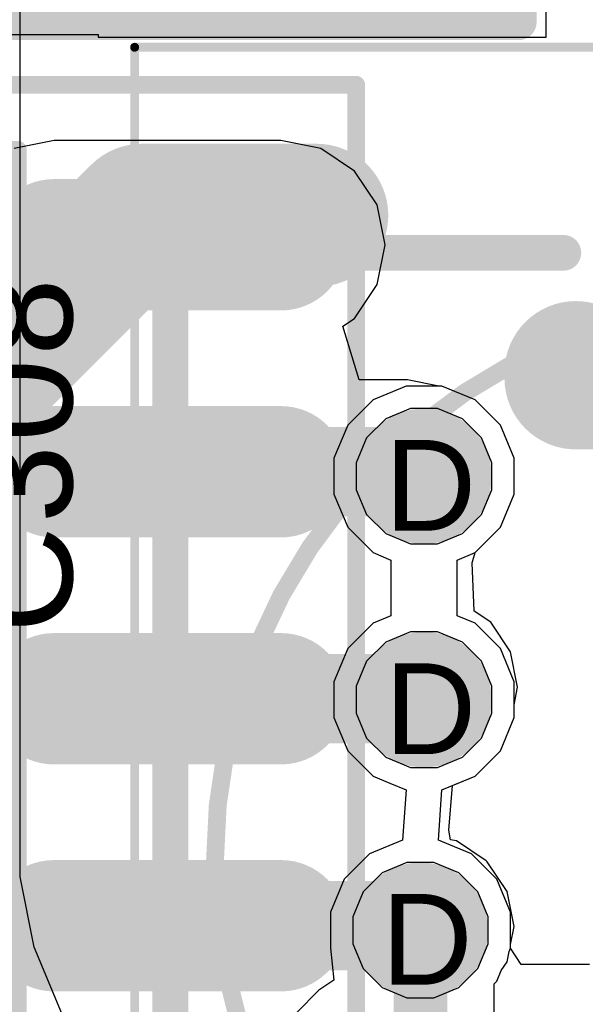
# Model space of a CAD drawing. Header units: inches. Extents: x -6 to 11.2, y -2.2 to 8.3.
# Tile 116 of 256: x 1.732 to 1.856, y 1.944 to 2.16. Entities that reach past the tile are written whole.
import ezdxf

# ---------------------------------------------------------------- set-up
doc = ezdxf.new("R2010")
doc.units = ezdxf.units.IN
doc.header["$MEASUREMENT"] = 0
for name, color, linetype in [('Board Layer Stack Bottom Overlay', 54, 'Continuous'), ('Bottom Comp Body -Top13)-Comp Body -Bot14)', 56, 'Continuous'), ('Bottom Courtyard -Top15)-Courtyard -Bot16)', 56, 'Continuous'), ('Dimension', 6, 'Continuous'), ('Drill Drawing', 1, 'Continuous'), ('Layer  6- Inner', 156, 'Continuous'), ('Layer 1- Top', 1, 'Continuous'), ('Layer 2- GND', 16, 'Continuous'), ('Layer 3- Inner', 16, 'Continuous'), ('Layer 4- Inner', 76, 'Continuous'), ('Layer 5- Inner', 90, 'Continuous'), ('Layer 7- PWR', 76, 'Continuous'), ('Layer 8- Bottom', 5, 'Continuous'), ('Top Assembly', 56, 'Continuous'), ('Top Comp Body -Top13)-Comp Body -Bot14)', 56, 'Continuous'), ('Top Courtyard -Top15)-Courtyard -Bot16)', 56, 'Continuous'), ('Top Overlay', 2, 'Continuous'), ('Top Paste', 8, 'Continuous'), ('Top Solder', 216, 'Continuous'), ('Via Holes', 16, 'Continuous')]:
    doc.layers.add(name, color=color, linetype=linetype)
doc.styles.add('Arial', font='txt', dxfattribs={"height": 0.2})

# ---------------------------------------------------------------- blocks, each defined once
blk = doc.blocks.new('SOIC_8_83')
at = {"layer": 'Layer 1- Top'}
h = blk.add_hatch(color=7, dxfattribs=at)
edge = h.paths.add_edge_path()
edge.add_arc((-0.085, 0.075), 0.0125, 270, 450)
edge.add_line((-0.085, 0.0875), (-0.135, 0.0875))
edge.add_arc((-0.135, 0.075), 0.0125, 90, 270)
edge.add_line((-0.135, 0.0625), (-0.085, 0.0625))
h = blk.add_hatch(color=7, dxfattribs=at)
edge = h.paths.add_edge_path()
edge.add_arc((-0.085, 0.025), 0.0125, 270, 450)
edge.add_line((-0.085, 0.0375), (-0.135, 0.03750000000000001))
edge.add_arc((-0.135, 0.025), 0.0125, 90, 270)
edge.add_line((-0.135, 0.0125), (-0.085, 0.0125))
h = blk.add_hatch(color=7, dxfattribs=at)
edge = h.paths.add_edge_path()
edge.add_arc((-0.085, -0.025), 0.0125, 270, 450)
edge.add_line((-0.085, -0.0125), (-0.135, -0.0125))
edge.add_arc((-0.135, -0.025), 0.0125, 90, 270)
edge.add_line((-0.135, -0.0375), (-0.085, -0.03750000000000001))
h = blk.add_hatch(color=7, dxfattribs=at)
edge = h.paths.add_edge_path()
edge.add_arc((-0.085, -0.075), 0.0125, 270, 450)
edge.add_line((-0.085, -0.0625), (-0.135, -0.0625))
edge.add_arc((-0.135, -0.075), 0.0125, 90, 270)
edge.add_line((-0.135, -0.0875), (-0.085, -0.0875))
at = {"layer": 'Top Paste'}
h = blk.add_hatch(color=8, dxfattribs=at)
edge = h.paths.add_edge_path()
edge.add_arc((-0.085, 0.075), 0.0125, 270, 450)
edge.add_line((-0.085, 0.0875), (-0.135, 0.0875))
edge.add_arc((-0.135, 0.075), 0.0125, 90, 270)
edge.add_line((-0.135, 0.0625), (-0.085, 0.0625))
h = blk.add_hatch(color=8, dxfattribs=at)
edge = h.paths.add_edge_path()
edge.add_arc((-0.085, 0.025), 0.0125, 270, 450)
edge.add_line((-0.085, 0.0375), (-0.135, 0.03750000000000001))
edge.add_arc((-0.135, 0.025), 0.0125, 90, 270)
edge.add_line((-0.135, 0.0125), (-0.085, 0.0125))
h = blk.add_hatch(color=8, dxfattribs=at)
edge = h.paths.add_edge_path()
edge.add_arc((-0.085, -0.025), 0.0125, 270, 450)
edge.add_line((-0.085, -0.0125), (-0.135, -0.0125))
edge.add_arc((-0.135, -0.025), 0.0125, 90, 270)
edge.add_line((-0.135, -0.0375), (-0.085, -0.03750000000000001))
h = blk.add_hatch(color=8, dxfattribs=at)
edge = h.paths.add_edge_path()
edge.add_arc((-0.085, -0.075), 0.0125, 270, 450)
edge.add_line((-0.085, -0.0625), (-0.135, -0.0625))
edge.add_arc((-0.135, -0.075), 0.0125, 90, 270)
edge.add_line((-0.135, -0.0875), (-0.085, -0.0875))
at = {"layer": 'Top Solder'}
h = blk.add_hatch(color=216, dxfattribs=at)
edge = h.paths.add_edge_path()
edge.add_arc((-0.085, 0.075), 0.0144685, 270, 450)
edge.add_line((-0.085, 0.08946849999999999), (-0.135, 0.08946849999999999))
edge.add_arc((-0.135, 0.075), 0.0144685, 90, 270)
edge.add_line((-0.135, 0.0605315), (-0.085, 0.0605315))
h = blk.add_hatch(color=216, dxfattribs=at)
edge = h.paths.add_edge_path()
edge.add_arc((-0.085, 0.025), 0.0144685, 270, 450)
edge.add_line((-0.085, 0.0394685), (-0.135, 0.0394685))
edge.add_arc((-0.135, 0.025), 0.0144685, 90, 270)
edge.add_line((-0.135, 0.0105315), (-0.085, 0.0105315))
h = blk.add_hatch(color=216, dxfattribs=at)
edge = h.paths.add_edge_path()
edge.add_arc((-0.085, -0.025), 0.0144685, 270, 450)
edge.add_line((-0.085, -0.0105315), (-0.135, -0.0105315))
edge.add_arc((-0.135, -0.025), 0.0144685, 90, 270)
edge.add_line((-0.135, -0.0394685), (-0.085, -0.0394685))
h = blk.add_hatch(color=216, dxfattribs=at)
edge = h.paths.add_edge_path()
edge.add_arc((-0.085, -0.075), 0.0144685, 270, 450)
edge.add_line((-0.085, -0.0605315), (-0.135, -0.0605315))
edge.add_arc((-0.135, -0.075), 0.0144685, 90, 270)
edge.add_line((-0.135, -0.08946849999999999), (-0.085, -0.08946849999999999))
at = {"layer": 'Dimension'}
for points in [[(-0.077, 0.0965, 0.003937, 0.003937, 0), (-0.077, -0.0959252, 0.003937, 0.003937, 0)], [(0.076, -0.0959252, 0.003937, 0.003937, 0), (-0.077, -0.0959252, 0.003937, 0.003937, 0)]]:
    blk.add_lwpolyline(points, format="xyseb", dxfattribs=at)
blk.add_lwpolyline([(-0.0779842, -0.0959252, 0.0019685, 0.0019685, 1), (-0.0760158, -0.0959252, 0.0019685, 0.0019685, 1)], format="xyseb", close=True, dxfattribs=at)
blk.add_lwpolyline([(-0.0779842, -0.0959252, 0.0019685, 0.0019685, 1), (-0.0760158, -0.0959252, 0.0019685, 0.0019685, 1)], format="xyseb", close=True, dxfattribs=at)
at = {"layer": 'Top Courtyard -Top15)-Courtyard -Bot16)'}
for points in [[(-0.1515748, 0.1102362, 0.003937, 0.003937, 0), (-0.1515748, -0.1102362, 0.003937, 0.003937, 0)], [(0.1515748, -0.1102362, 0.003937, 0.003937, 0), (-0.1515748, -0.1102362, 0.003937, 0.003937, 0)]]:
    blk.add_lwpolyline(points, format="xyseb", dxfattribs=at)
blk.add_lwpolyline([(-0.152559, -0.1102362, 0.0019685, 0.0019685, 1), (-0.1505906, -0.1102362, 0.0019685, 0.0019685, 1)], format="xyseb", close=True, dxfattribs=at)
blk.add_lwpolyline([(-0.152559, -0.1102362, 0.0019685, 0.0019685, 1), (-0.1505906, -0.1102362, 0.0019685, 0.0019685, 1)], format="xyseb", close=True, dxfattribs=at)
blk = doc.blocks.new('FP_2920L100PR_MFG_86')
at = {"layer": 'Top Assembly'}
for points in [[(0.1732283, -0.1110236, 0.007874, 0.007874, 0), (0.1732283, 0.1110236, 0.007874, 0.007874, 0)], [(-0.1732283, -0.1110236, 0.007874, 0.007874, 0), (0.1732283, -0.1110236, 0.007874, 0.007874, 0)]]:
    blk.add_lwpolyline(points, format="xyseb", dxfattribs=at)
blk.add_lwpolyline([(0.1712598, -0.1110236, 0.003937, 0.003937, 1), (0.1751968, -0.1110236, 0.003937, 0.003937, 1)], format="xyseb", close=True, dxfattribs=at)
blk.add_lwpolyline([(0.1712598, -0.1110236, 0.003937, 0.003937, 1), (0.1751968, -0.1110236, 0.003937, 0.003937, 1)], format="xyseb", close=True, dxfattribs=at)
at = {"layer": 'Top Comp Body -Top13)-Comp Body -Bot14)'}
for points in [[(0.1570866, -0.1070866, 0.007874, 0.007874, 0), (0.1570866, 0.1070866, 0.007874, 0.007874, 0)], [(-0.1570866, -0.1070866, 0.007874, 0.007874, 0), (0.1570866, -0.1070866, 0.007874, 0.007874, 0)]]:
    blk.add_lwpolyline(points, format="xyseb", dxfattribs=at)
blk.add_lwpolyline([(0.1551181, -0.1070866, 0.003937, 0.003937, 1), (0.1590551, -0.1070866, 0.003937, 0.003937, 1)], format="xyseb", close=True, dxfattribs=at)
blk.add_lwpolyline([(0.1551181, -0.1070866, 0.003937, 0.003937, 1), (0.1590551, -0.1070866, 0.003937, 0.003937, 1)], format="xyseb", close=True, dxfattribs=at)
at = {"layer": 'Top Courtyard -Top15)-Courtyard -Bot16)'}
for points in [[(0.1732283, -0.1110236, 0.007874, 0.007874, 0), (0.1732283, 0.1110236, 0.007874, 0.007874, 0)], [(-0.1732283, -0.1110236, 0.007874, 0.007874, 0), (0.1732283, -0.1110236, 0.007874, 0.007874, 0)]]:
    blk.add_lwpolyline(points, format="xyseb", dxfattribs=at)
blk.add_lwpolyline([(0.1712598, -0.1110236, 0.003937, 0.003937, 1), (0.1751968, -0.1110236, 0.003937, 0.003937, 1)], format="xyseb", close=True, dxfattribs=at)
blk.add_lwpolyline([(0.1712598, -0.1110236, 0.003937, 0.003937, 1), (0.1751968, -0.1110236, 0.003937, 0.003937, 1)], format="xyseb", close=True, dxfattribs=at)
at = {"layer": 'Top Overlay'}
blk.add_lwpolyline([(-0.0757874, -0.1070866, 0.007874, 0.007874, 0), (0.0757874, -0.1070866, 0.007874, 0.007874, 0)], format="xyseb", dxfattribs=at)
blk.add_lwpolyline([(0.0738189, -0.1070866, 0.003937, 0.003937, 1), (0.0777559, -0.1070866, 0.003937, 0.003937, 1)], format="xyseb", close=True, dxfattribs=at)
blk = doc.blocks.new('NIC_CAPA2_6_3X7_7_V_74_B_143')
at = {"layer": 'Board Layer Stack Bottom Overlay'}
for points in [[(-0.0984251, 0.1338583, 0.007874, 0.007874, 0), (0.1338583, 0.1338583, 0.007874, 0.007874, 0)], [(0.1338583, 0.1338583, 0.007874, 0.007874, 0), (0.1338583, 0.0472441, 0.007874, 0.007874, 0)]]:
    blk.add_lwpolyline(points, format="xyseb", dxfattribs=at)
for points in [[(0.1318898, 0.1338583, 0.003937, 0.003937, 1), (0.1358268, 0.1338583, 0.003937, 0.003937, 1)], [(0.1318898, 0.1338583, 0.003937, 0.003937, 1), (0.1358268, 0.1338583, 0.003937, 0.003937, 1)], [(0.1318898, 0.0472441, 0.003937, 0.003937, 1), (0.1358268, 0.0472441, 0.003937, 0.003937, 1)]]:
    blk.add_lwpolyline(points, format="xyseb", close=True, dxfattribs=at)
at = {"layer": 'Bottom Comp Body -Top13)-Comp Body -Bot14)'}
blk.add_lwpolyline([(0.1240157, 0, 0.003937, 0.003937, 1), (-0.1240157, 0, 0.003937, 0.003937, 1)], format="xyseb", close=True, dxfattribs=at)
at = {"layer": 'Bottom Courtyard -Top15)-Courtyard -Bot16)'}
for points in [[(-0.1791339, 0.1417323, 0.0019685, 0.0019685, 0), (0.1791339, 0.1417323, 0.0019685, 0.0019685, 0)], [(0.1791339, 0.1417323, 0.0019685, 0.0019685, 0), (0.1791339, -0.1417323, 0.0019685, 0.0019685, 0)]]:
    blk.add_lwpolyline(points, format="xyseb", dxfattribs=at)
blk.add_lwpolyline([(0.1786418, 0.1417323, 0.0009842, 0.0009842, 1), (0.179626, 0.1417323, 0.0009842, 0.0009842, 1)], format="xyseb", close=True, dxfattribs=at)
blk.add_lwpolyline([(0.1786418, 0.1417323, 0.0009842, 0.0009842, 1), (0.179626, 0.1417323, 0.0009842, 0.0009842, 1)], format="xyseb", close=True, dxfattribs=at)

msp = doc.modelspace()

# ---------------------------------------------------------------- hatches: boundary and pattern name
at = {"layer": 'Layer 1- Top'}
h = msp.add_hatch(color=7, dxfattribs=at)
edge = h.paths.add_edge_path()
edge.add_arc((1.8208661, 2.0598425), 0.0098425, 0, 360)
h = msp.add_hatch(color=7, dxfattribs=at)
edge = h.paths.add_edge_path()
edge.add_arc((1.8208661, 2.0106299), 0.0098425, 0, 360)
h = msp.add_hatch(color=7, dxfattribs=at)
edge = h.paths.add_edge_path()
edge.add_arc((1.8200787, 1.9598425), 0.0098425, 0, 360)
at = {"layer": 'Layer 2- GND'}
h = msp.add_hatch(color=7, dxfattribs=at)
edge = h.paths.add_edge_path()
edge.add_arc((1.8208661, 2.0598425), 0.0149212, 0, 360)
h = msp.add_hatch(color=7, dxfattribs=at)
edge = h.paths.add_edge_path()
edge.add_arc((1.8208661, 2.0106299), 0.0149212, 0, 360)
h = msp.add_hatch(color=7, dxfattribs=at)
edge = h.paths.add_edge_path()
edge.add_arc((1.8200787, 1.9598425), 0.0149212, 0, 360)
at = {"layer": 'Layer 4- Inner'}
h = msp.add_hatch(color=7, dxfattribs=at)
edge = h.paths.add_edge_path()
edge.add_arc((1.8208661, 2.0598425), 0.0098425, 0, 360)
h = msp.add_hatch(color=7, dxfattribs=at)
edge = h.paths.add_edge_path()
edge.add_arc((1.8208661, 2.0106299), 0.0098425, 0, 360)
h = msp.add_hatch(color=7, dxfattribs=at)
edge = h.paths.add_edge_path()
edge.add_arc((1.8200787, 1.9598425), 0.0098425, 0, 360)
at = {"layer": 'Layer 7- PWR'}
h = msp.add_hatch(color=7, dxfattribs=at)
edge = h.paths.add_edge_path()
edge.add_arc((1.8208661, 2.0598425), 0.0149212, 0, 360)
h = msp.add_hatch(color=7, dxfattribs=at)
edge = h.paths.add_edge_path()
edge.add_arc((1.8208661, 2.0106299), 0.0149212, 0, 360)
h = msp.add_hatch(color=7, dxfattribs=at)
edge = h.paths.add_edge_path()
edge.add_arc((1.8200787, 1.9598425), 0.0149212, 0, 360)
at = {"layer": 'Layer 8- Bottom'}
h = msp.add_hatch(color=7, dxfattribs=at)
edge = h.paths.add_edge_path()
edge.add_arc((1.8208661, 2.0598425), 0.0098425, 0, 360)
h = msp.add_hatch(color=7, dxfattribs=at)
edge = h.paths.add_edge_path()
edge.add_arc((1.8208661, 2.0106299), 0.0098425, 0, 360)
h = msp.add_hatch(color=7, dxfattribs=at)
edge = h.paths.add_edge_path()
edge.add_arc((1.8200787, 1.9598425), 0.0098425, 0, 360)
at = {"layer": 'Via Holes'}
h = msp.add_hatch(color=7, dxfattribs=at)
edge = h.paths.add_edge_path()
edge.add_arc((1.8208661, 2.0598425), 0.0049212, 0, 360)
h = msp.add_hatch(color=7, dxfattribs=at)
edge = h.paths.add_edge_path()
edge.add_arc((1.8208661, 2.0106299), 0.0049212, 0, 360)
h = msp.add_hatch(color=7, dxfattribs=at)
edge = h.paths.add_edge_path()
edge.add_arc((1.8200787, 1.9598425), 0.0049212, 0, 360)

# ---------------------------------------------------------------- linework, layer by layer
at = {"layer": 'Layer  6- Inner'}
for p, q in [((1.8178981, 2.0747637), (1.8124139, 2.0724921)), ((1.8238341, 2.0747637), (1.8178981, 2.0747637)), ((1.8293183, 2.0724921), (1.8238341, 2.0747637)), ((1.8124139, 2.0724921), (1.8082165, 2.0682947)), ((1.8335157, 2.0682947), (1.8293183, 2.0724921)), ((1.8082165, 2.0682947), (1.8059449, 2.0628105)), ((1.8357873, 2.0628105), (1.8335157, 2.0682947)), ((1.8059449, 2.0628105), (1.8059449, 2.0568745)), ((1.8357873, 2.0568745), (1.8357873, 2.0628105)), ((1.8059449, 2.0568745), (1.8082165, 2.0513903)), ((1.8335157, 2.0513903), (1.8357873, 2.0568745)), ((1.8082165, 2.0513903), (1.8124139, 2.0471929)), ((1.8293183, 2.0471929), (1.8335157, 2.0513903)), ((1.8124139, 2.0471929), (1.8178981, 2.0449213)), ((1.8238341, 2.0449213), (1.8293183, 2.0471929)), ((1.8178981, 2.0449213), (1.8238341, 2.0449213)), ((1.8178981, 2.0255511), (1.8124139, 2.0232795)), ((1.8238341, 2.0255511), (1.8178981, 2.0255511)), ((1.8293183, 2.0232795), (1.8238341, 2.0255511)), ((1.8124139, 2.0232795), (1.8082165, 2.0190821)), ((1.8335157, 2.0190821), (1.8293183, 2.0232795)), ((1.8082165, 2.0190821), (1.8059449, 2.0135979)), ((1.8357873, 2.0135979), (1.8335157, 2.0190821)), ((1.8059449, 2.0135979), (1.8059449, 2.0076619)), ((1.8357873, 2.0076619), (1.8357873, 2.0135979)), ((1.8059449, 2.0076619), (1.8082165, 2.0021777)), ((1.8335157, 2.0021777), (1.8357873, 2.0076619)), ((1.8082165, 2.0021777), (1.8124139, 1.9979803)), ((1.8293183, 1.9979803), (1.8335157, 2.0021777)), ((1.8124139, 1.9979803), (1.8178981, 1.9957087)), ((1.8238341, 1.9957087), (1.8293183, 1.9979803)), ((1.8178981, 1.9957087), (1.8238341, 1.9957087)), ((1.8171107, 1.9747637), (1.8116265, 1.9724921)), ((1.8230467, 1.9747637), (1.8171107, 1.9747637)), ((1.8285309, 1.9724921), (1.8230467, 1.9747637)), ((1.8116265, 1.9724921), (1.8074291, 1.9682947)), ((1.8327283, 1.9682947), (1.8285309, 1.9724921)), ((1.8074291, 1.9682947), (1.8051575, 1.9628105)), ((1.8349999, 1.9628105), (1.8327283, 1.9682947)), ((1.8051575, 1.9628105), (1.8051575, 1.9568745)), ((1.8349999, 1.9568745), (1.8349999, 1.9628105)), ((1.8051575, 1.9568745), (1.8074291, 1.9513903)), ((1.8327283, 1.9513903), (1.8349999, 1.9568745)), ((1.8074291, 1.9513903), (1.8116265, 1.9471929)), ((1.8285309, 1.9471929), (1.8327283, 1.9513903)), ((1.8116265, 1.9471929), (1.8171107, 1.9449213)), ((1.8230467, 1.9449213), (1.8285309, 1.9471929)), ((1.8171107, 1.9449213), (1.8230467, 1.9449213))]:
    msp.add_line(p, q, dxfattribs=at)
at = {"layer": 'Layer 1- Top'}
for p, q in [((1.8477953, 2.1565354), (1.8477953, 2.3394882)), ((1.5885424, 2.1571269), (1.7490551, 2.1571269)), ((1.7490551, 2.1571269), (1.7490551, 2.1565354)), ((1.7490551, 2.1565354), (1.8477953, 2.1565354)), ((1.7393307, 2.1337676), (1.7305516, 2.1320213)), ((1.7893307, 2.1337676), (1.7393307, 2.1337676)), ((1.7981098, 2.1320213), (1.7893307, 2.1337676)), ((1.8055523, 2.1270484), (1.7981098, 2.1320213)), ((1.8105252, 2.1196059), (1.8055523, 2.1270484)), ((1.8122715, 2.1108268), (1.8105252, 2.1196059)), ((1.8105252, 2.1020477), (1.8122715, 2.1108268)), ((1.8055523, 2.0946052), (1.8105252, 2.1020477)), ((1.8029539, 2.092869), (1.8055523, 2.0946052)), ((1.8065368, 2.081058), (1.8029539, 2.092869)), ((1.8172288, 2.081058), (1.8065368, 2.081058)), ((1.8241313, 2.079685), (1.8172288, 2.081058)), ((1.824813, 2.079685), (1.8241313, 2.079685)), ((1.832106, 2.0766641), (1.824813, 2.079685)), ((1.8376877, 2.0710824), (1.832106, 2.0766641)), ((1.8407086, 2.0637894), (1.8376877, 2.0710824)), ((1.8407086, 2.0558956), (1.8407086, 2.0637894)), ((1.8376877, 2.0486026), (1.8407086, 2.0558956)), ((1.8321061, 2.043021), (1.8376877, 2.0486026)), ((1.8314719, 2.0407851), (1.8321061, 2.043021)), ((1.83189, 2.0301472), (1.8314719, 2.0407851)), ((1.8355654, 2.0276914), (1.83189, 2.0301472)), ((1.839951, 2.021128), (1.8355654, 2.0276914)), ((1.841491, 2.0133858), (1.839951, 2.021128)), ((1.8407086, 2.0094524), (1.841491, 2.0133858)), ((1.8407086, 2.006683), (1.8407086, 2.0094524)), ((1.8376877, 1.99939), (1.8407086, 2.006683)), ((1.832106, 1.9938083), (1.8376877, 1.99939)), ((1.8271134, 1.9917403), (1.832106, 1.9938083)), ((1.8263705, 1.9818669), (1.8271134, 1.9917403)), ((1.8267361, 1.9797729), (1.8263705, 1.9818669)), ((1.8280177, 1.979518), (1.8267361, 1.9797729)), ((1.8345811, 1.9751324), (1.8280177, 1.979518)), ((1.834778, 1.9749355), (1.8345811, 1.9751324)), ((1.8391636, 1.9683721), (1.834778, 1.9749355)), ((1.8407036, 1.9606299), (1.8391636, 1.9683721)), ((1.8399212, 1.9566965), (1.8407036, 1.9606299)), ((1.8399212, 1.9558956), (1.8399212, 1.9566965)), ((1.8391636, 1.9528877), (1.8396147, 1.9551557)), ((1.8396147, 1.9551557), (1.8399212, 1.9558956)), ((1.8378788, 1.9509649), (1.8391636, 1.9528877)), ((1.8369003, 1.9486026), (1.8378788, 1.9509649)), ((1.8362958, 1.9479981), (1.8369003, 1.9486026)), ((1.8362958, 1.9145669), (1.8362958, 1.9479981))]:
    msp.add_line(p, q, dxfattribs=at)
for points in [[(1.7206693, 2.1108268, 0.011811, 0.011811, 0), (1.7643307, 2.1108268, 0.011811, 0.011811, 0)], [(1.7643307, 2.0608268, 0.019685, 0.019685, 0), (1.8172288, 2.0608268, 0.019685, 0.019685, 0)], [(1.8172288, 2.0608268, 0.011811, 0.011811, 0), (1.8181102, 2.0617082, 0.011811, 0.011811, 0)], [(1.8181102, 2.0617082, 0.011811, 0.011811, 0), (1.8181102, 2.061811, 0.011811, 0.011811, 0)], [(1.8187008, 2.0108268, 0.019685, 0.019685, 0), (1.8212598, 2.0133858, 0.019685, 0.019685, 0)], [(1.7643307, 2.0108268, 0.019685, 0.019685, 0), (1.8187008, 2.0108268, 0.019685, 0.019685, 0)], [(1.7643307, 1.9608268, 0.019685, 0.019685, 0), (1.8202755, 1.9608268, 0.019685, 0.019685, 0)], [(1.8202755, 1.9608268, 0.019685, 0.019685, 0), (1.8204724, 1.9606299, 0.019685, 0.019685, 0)], [(1.819685, 1.9606299, 0.011811, 0.011811, 0), (1.8200787, 1.9602362, 0.011811, 0.011811, 0)], [(1.8200787, 1.9598425, 0.011811, 0.011811, 0), (1.8200787, 1.9602362, 0.011811, 0.011811, 0)], [(1.8200787, 1.9145669, 0.011811, 0.011811, 0), (1.8200787, 1.9598425, 0.011811, 0.011811, 0)]]:
    msp.add_lwpolyline(points, format="xyseb", dxfattribs=at)
for points in [[(1.761378, 2.1108268, 0.0059055, 0.0059055, 1), (1.7672834, 2.1108268, 0.0059055, 0.0059055, 1)], [(1.7594095, 2.0608268, 0.0098425, 0.0098425, 1), (1.7692519, 2.0608268, 0.0098425, 0.0098425, 1)], [(1.8123076, 2.0608268, 0.0098425, 0.0098425, 1), (1.82215, 2.0608268, 0.0098425, 0.0098425, 1)], [(1.8151575, 2.061811, 0.0059055, 0.0059055, 1), (1.8210629, 2.061811, 0.0059055, 0.0059055, 1)], [(1.8151575, 2.0617082, 0.0059055, 0.0059055, 1), (1.8210629, 2.0617082, 0.0059055, 0.0059055, 1)], [(1.8151575, 2.0617082, 0.0059055, 0.0059055, 1), (1.8210629, 2.0617082, 0.0059055, 0.0059055, 1)], [(1.8142761, 2.0608268, 0.0059055, 0.0059055, 1), (1.8201815, 2.0608268, 0.0059055, 0.0059055, 1)], [(1.8163386, 2.0133858, 0.0098425, 0.0098425, 1), (1.826181, 2.0133858, 0.0098425, 0.0098425, 1)], [(1.7594095, 2.0108268, 0.0098425, 0.0098425, 1), (1.7692519, 2.0108268, 0.0098425, 0.0098425, 1)], [(1.8137796, 2.0108268, 0.0098425, 0.0098425, 1), (1.823622, 2.0108268, 0.0098425, 0.0098425, 1)], [(1.8137796, 2.0108268, 0.0098425, 0.0098425, 1), (1.823622, 2.0108268, 0.0098425, 0.0098425, 1)], [(1.7594095, 1.9608268, 0.0098425, 0.0098425, 1), (1.7692519, 1.9608268, 0.0098425, 0.0098425, 1)], [(1.8153543, 1.9608268, 0.0098425, 0.0098425, 1), (1.8251967, 1.9608268, 0.0098425, 0.0098425, 1)], [(1.8153543, 1.9608268, 0.0098425, 0.0098425, 1), (1.8251967, 1.9608268, 0.0098425, 0.0098425, 1)], [(1.8155512, 1.9606299, 0.0098425, 0.0098425, 1), (1.8253936, 1.9606299, 0.0098425, 0.0098425, 1)], [(1.8167323, 1.9606299, 0.0059055, 0.0059055, 1), (1.8226377, 1.9606299, 0.0059055, 0.0059055, 1)], [(1.817126, 1.9602362, 0.0059055, 0.0059055, 1), (1.8230314, 1.9602362, 0.0059055, 0.0059055, 1)], [(1.817126, 1.9602362, 0.0059055, 0.0059055, 1), (1.8230314, 1.9602362, 0.0059055, 0.0059055, 1)], [(1.817126, 1.9598425, 0.0059055, 0.0059055, 1), (1.8230314, 1.9598425, 0.0059055, 0.0059055, 1)], [(1.817126, 1.9598425, 0.0059055, 0.0059055, 1), (1.8230314, 1.9598425, 0.0059055, 0.0059055, 1)]]:
    msp.add_lwpolyline(points, format="xyseb", close=True, dxfattribs=at)
at = {"layer": 'Layer 3- Inner'}
for p, q in [((1.8178981, 2.0747637), (1.8124139, 2.0724921)), ((1.8238341, 2.0747637), (1.8178981, 2.0747637)), ((1.8293183, 2.0724921), (1.8238341, 2.0747637)), ((1.8124139, 2.0724921), (1.8082165, 2.0682947)), ((1.8335157, 2.0682947), (1.8293183, 2.0724921)), ((1.8082165, 2.0682947), (1.8059449, 2.0628105)), ((1.8357873, 2.0628105), (1.8335157, 2.0682947)), ((1.8059449, 2.0628105), (1.8059449, 2.0568745)), ((1.8357873, 2.0568745), (1.8357873, 2.0628105)), ((1.8059449, 2.0568745), (1.8082165, 2.0513903)), ((1.8335157, 2.0513903), (1.8357873, 2.0568745)), ((1.8082165, 2.0513903), (1.8124139, 2.0471929)), ((1.8293183, 2.0471929), (1.8335157, 2.0513903)), ((1.8124139, 2.0471929), (1.8178981, 2.0449213)), ((1.8238341, 2.0449213), (1.8293183, 2.0471929)), ((1.8178981, 2.0449213), (1.8238341, 2.0449213)), ((1.8178981, 2.0255511), (1.8124139, 2.0232795)), ((1.8238341, 2.0255511), (1.8178981, 2.0255511)), ((1.8293183, 2.0232795), (1.8238341, 2.0255511)), ((1.8124139, 2.0232795), (1.8082165, 2.0190821)), ((1.8335157, 2.0190821), (1.8293183, 2.0232795)), ((1.8082165, 2.0190821), (1.8059449, 2.0135979)), ((1.8357873, 2.0135979), (1.8335157, 2.0190821)), ((1.8059449, 2.0135979), (1.8059449, 2.0076619)), ((1.8357873, 2.0076619), (1.8357873, 2.0135979)), ((1.8059449, 2.0076619), (1.8082165, 2.0021777)), ((1.8335157, 2.0021777), (1.8357873, 2.0076619)), ((1.8082165, 2.0021777), (1.8124139, 1.9979803)), ((1.8293183, 1.9979803), (1.8335157, 2.0021777)), ((1.8124139, 1.9979803), (1.8178981, 1.9957087)), ((1.8238341, 1.9957087), (1.8293183, 1.9979803)), ((1.8178981, 1.9957087), (1.8238341, 1.9957087)), ((1.8171107, 1.9747637), (1.8116265, 1.9724921)), ((1.8230467, 1.9747637), (1.8171107, 1.9747637)), ((1.8285309, 1.9724921), (1.8230467, 1.9747637)), ((1.8116265, 1.9724921), (1.8074291, 1.9682947)), ((1.8327283, 1.9682947), (1.8285309, 1.9724921)), ((1.8074291, 1.9682947), (1.8051575, 1.9628105)), ((1.8349999, 1.9628105), (1.8327283, 1.9682947)), ((1.8051575, 1.9628105), (1.8051575, 1.9568745)), ((1.8349999, 1.9568745), (1.8349999, 1.9628105)), ((1.8051575, 1.9568745), (1.8074291, 1.9513903)), ((1.8327283, 1.9513903), (1.8349999, 1.9568745)), ((1.8074291, 1.9513903), (1.8116265, 1.9471929)), ((1.8285309, 1.9471929), (1.8327283, 1.9513903)), ((1.8116265, 1.9471929), (1.8171107, 1.9449213)), ((1.8230467, 1.9449213), (1.8285309, 1.9471929)), ((1.8171107, 1.9449213), (1.8230467, 1.9449213))]:
    msp.add_line(p, q, dxfattribs=at)
at = {"layer": 'Layer 4- Inner'}
for p, q in [((1.7318898, 1.9795276), (1.7318898, 2.3346457)), ((1.7318898, 1.9716172), (1.7318898, 1.9795276)), ((1.7349762, 1.9561005), (1.7318898, 1.9716172)), ((1.7410305, 1.9414841), (1.7349762, 1.9561005))]:
    msp.add_line(p, q, dxfattribs=at)
at = {"layer": 'Layer 5- Inner'}
for p, q in [((1.8178981, 2.0747637), (1.8124139, 2.0724921)), ((1.8238341, 2.0747637), (1.8178981, 2.0747637)), ((1.8293183, 2.0724921), (1.8238341, 2.0747637)), ((1.8124139, 2.0724921), (1.8082165, 2.0682947)), ((1.8335157, 2.0682947), (1.8293183, 2.0724921)), ((1.8082165, 2.0682947), (1.8059449, 2.0628105)), ((1.8357873, 2.0628105), (1.8335157, 2.0682947)), ((1.8059449, 2.0628105), (1.8059449, 2.0568745)), ((1.8357873, 2.0568745), (1.8357873, 2.0628105)), ((1.8059449, 2.0568745), (1.8082165, 2.0513903)), ((1.8335157, 2.0513903), (1.8357873, 2.0568745)), ((1.8082165, 2.0513903), (1.8124139, 2.0471929)), ((1.8293183, 2.0471929), (1.8335157, 2.0513903)), ((1.8124139, 2.0471929), (1.8178981, 2.0449213)), ((1.8238341, 2.0449213), (1.8293183, 2.0471929)), ((1.8178981, 2.0449213), (1.8238341, 2.0449213)), ((1.8178981, 2.0255511), (1.8124139, 2.0232795)), ((1.8238341, 2.0255511), (1.8178981, 2.0255511)), ((1.8293183, 2.0232795), (1.8238341, 2.0255511)), ((1.8124139, 2.0232795), (1.8082165, 2.0190821)), ((1.8335157, 2.0190821), (1.8293183, 2.0232795)), ((1.8082165, 2.0190821), (1.8059449, 2.0135979)), ((1.8357873, 2.0135979), (1.8335157, 2.0190821)), ((1.8059449, 2.0135979), (1.8059449, 2.0076619)), ((1.8357873, 2.0076619), (1.8357873, 2.0135979)), ((1.8059449, 2.0076619), (1.8082165, 2.0021777)), ((1.8335157, 2.0021777), (1.8357873, 2.0076619)), ((1.8082165, 2.0021777), (1.8124139, 1.9979803)), ((1.8293183, 1.9979803), (1.8335157, 2.0021777)), ((1.8124139, 1.9979803), (1.8178981, 1.9957087)), ((1.8238341, 1.9957087), (1.8293183, 1.9979803)), ((1.8178981, 1.9957087), (1.8238341, 1.9957087)), ((1.8171107, 1.9747637), (1.8116265, 1.9724921)), ((1.8230467, 1.9747637), (1.8171107, 1.9747637)), ((1.8285309, 1.9724921), (1.8230467, 1.9747637)), ((1.8116265, 1.9724921), (1.8074291, 1.9682947)), ((1.8327283, 1.9682947), (1.8285309, 1.9724921)), ((1.8074291, 1.9682947), (1.8051575, 1.9628105)), ((1.8349999, 1.9628105), (1.8327283, 1.9682947)), ((1.8051575, 1.9628105), (1.8051575, 1.9568745)), ((1.8349999, 1.9568745), (1.8349999, 1.9628105)), ((1.8051575, 1.9568745), (1.8074291, 1.9513903)), ((1.8327283, 1.9513903), (1.8349999, 1.9568745)), ((1.8074291, 1.9513903), (1.8116265, 1.9471929)), ((1.8285309, 1.9471929), (1.8327283, 1.9513903)), ((1.8116265, 1.9471929), (1.8171107, 1.9449213)), ((1.8230467, 1.9449213), (1.8285309, 1.9471929)), ((1.8171107, 1.9449213), (1.8230467, 1.9449213))]:
    msp.add_line(p, q, dxfattribs=at)
at = {"layer": 'Layer 8- Bottom'}
for p, q in [((1.8169192, 2.079685), (1.8096262, 2.0766641)), ((1.824813, 2.079685), (1.8169192, 2.079685)), ((1.832106, 2.0766641), (1.824813, 2.079685)), ((1.8096262, 2.0766641), (1.8040445, 2.0710824)), ((1.8376877, 2.0710824), (1.832106, 2.0766641)), ((1.8040445, 2.0710824), (1.8010236, 2.0637894)), ((1.8407086, 2.0637894), (1.8376877, 2.0710824)), ((1.8010236, 2.0637894), (1.8010236, 2.0558956)), ((1.8407086, 2.0558956), (1.8407086, 2.0637894)), ((1.8010236, 2.0558956), (1.8040445, 2.0486026)), ((1.8376877, 2.0486026), (1.8407086, 2.0558956)), ((1.8040445, 2.0486026), (1.8096262, 2.0430209)), ((1.832106, 2.0430209), (1.8376877, 2.0486026)), ((1.8096262, 2.0430209), (1.8135771, 2.0413843)), ((1.8135771, 2.0413843), (1.8135771, 2.0290881)), ((1.8281551, 2.0413843), (1.832106, 2.0430209)), ((1.8281551, 2.0290881), (1.8281551, 2.0413843)), ((1.8135771, 2.0290881), (1.8096262, 2.0274515)), ((1.832106, 2.0274515), (1.8281551, 2.0290881)), ((1.8096262, 2.0274515), (1.8040445, 2.0218698)), ((1.8376877, 2.0218698), (1.832106, 2.0274515)), ((1.8040445, 2.0218698), (1.8010236, 2.0145768)), ((1.8407086, 2.0145768), (1.8376877, 2.0218698)), ((1.8010236, 2.0145768), (1.8010236, 2.006683)), ((1.8407086, 2.006683), (1.8407086, 2.0145768)), ((1.8010236, 2.006683), (1.8040445, 1.99939)), ((1.8376877, 1.99939), (1.8407086, 2.006683)), ((1.8040445, 1.99939), (1.8096262, 1.9938083)), ((1.832106, 1.9938083), (1.8376877, 1.99939)), ((1.8096262, 1.9938083), (1.8133524, 1.9922648)), ((1.8248132, 1.9907873), (1.832106, 1.9938083)), ((1.8133524, 1.9922648), (1.816919, 1.9907873)), ((1.816919, 1.9907873), (1.8161316, 1.9796851)), ((1.8240258, 1.9796851), (1.8248132, 1.9907873)), ((1.8161316, 1.9796851), (1.8088388, 1.9766641)), ((1.8275924, 1.9782076), (1.8240258, 1.9796851)), ((1.8313186, 1.9766641), (1.8275924, 1.9782076)), ((1.8088388, 1.9766641), (1.8032571, 1.9710824)), ((1.8369003, 1.9710824), (1.8313186, 1.9766641)), ((1.8032571, 1.9710824), (1.8002362, 1.9637894)), ((1.8399212, 1.9637894), (1.8369003, 1.9710824)), ((1.8002362, 1.9637894), (1.8002362, 1.9558956)), ((1.8399212, 1.9558957), (1.8399212, 1.9637894)), ((1.8002362, 1.9558956), (1.8010232, 1.9488481)), ((1.8423091, 1.9523219), (1.8399212, 1.9558957)), ((1.8573229, 1.9523219), (1.8423091, 1.9523219)), ((1.8010232, 1.9488481), (1.7977155, 1.946638)), ((1.7977155, 1.946638), (1.7927319, 1.9416545))]:
    msp.add_line(p, q, dxfattribs=at)
for points in [[(1.6905512, 2.0492126, 0.0314961, 0.0314961, 0), (1.7586614, 2.1173228, 0.0314961, 0.0314961, 0)], [(1.7586614, 2.1173228, 0.0314961, 0.0314961, 0), (1.7972441, 2.1173228, 0.0314961, 0.0314961, 0)], [(1.8543307, 2.0814961, 0.0314961, 0.0314961, 0), (1.8543307, 2.0826772, 0.0314961, 0.0314961, 0)], [(1.8543307, 2.0814961, 0.0314961, 0.0314961, 0), (1.8988189, 2.0814961, 0.0314961, 0.0314961, 0)]]:
    msp.add_lwpolyline(points, format="xyseb", dxfattribs=at)
for points in [[(1.7507874, 2.1173228, 0.015748, 0.015748, 1), (1.7665354, 2.1173228, 0.015748, 0.015748, 1)], [(1.7507874, 2.1173228, 0.015748, 0.015748, 1), (1.7665354, 2.1173228, 0.015748, 0.015748, 1)], [(1.7893701, 2.1173228, 0.015748, 0.015748, 1), (1.8051181, 2.1173228, 0.015748, 0.015748, 1)], [(1.8464567, 2.0826772, 0.015748, 0.015748, 1), (1.8622047, 2.0826772, 0.015748, 0.015748, 1)], [(1.8464567, 2.0814961, 0.015748, 0.015748, 1), (1.8622047, 2.0814961, 0.015748, 0.015748, 1)], [(1.8464567, 2.0814961, 0.015748, 0.015748, 1), (1.8622047, 2.0814961, 0.015748, 0.015748, 1)]]:
    msp.add_lwpolyline(points, format="xyseb", close=True, dxfattribs=at)

# ---------------------------------------------------------------- block references
msp.add_blockref('FP_2920L100PR_MFG_86', (1.6685039, 2.2708661))
for name, p, rotation in [('NIC_CAPA2_6_3X7_7_V_74_B_143', (1.8988189, 1.9751969), 90), ('SOIC_8_83', (1.6543307, 2.0358268), 180)]:
    msp.add_blockref(name, p, dxfattribs=dict(rotation=rotation))

# ---------------------------------------------------------------- texts
at = {"layer": 'Board Layer Stack Bottom Overlay', "style": 'Arial', "text_generation_flag": 2}
msp.add_text('C308', height=0.023622, rotation=270, dxfattribs=at).set_placement((1.719689, 2.0252108))
at = {"layer": 'Drill Drawing', "style": 'Arial'}
for p in [(1.8122016, 2.0478458), (1.8122016, 1.9986332), (1.8114142, 1.9478458)]:
    msp.add_text('D', height=0.02, dxfattribs=at).set_placement(p)

doc.saveas('drawing.dxf')
